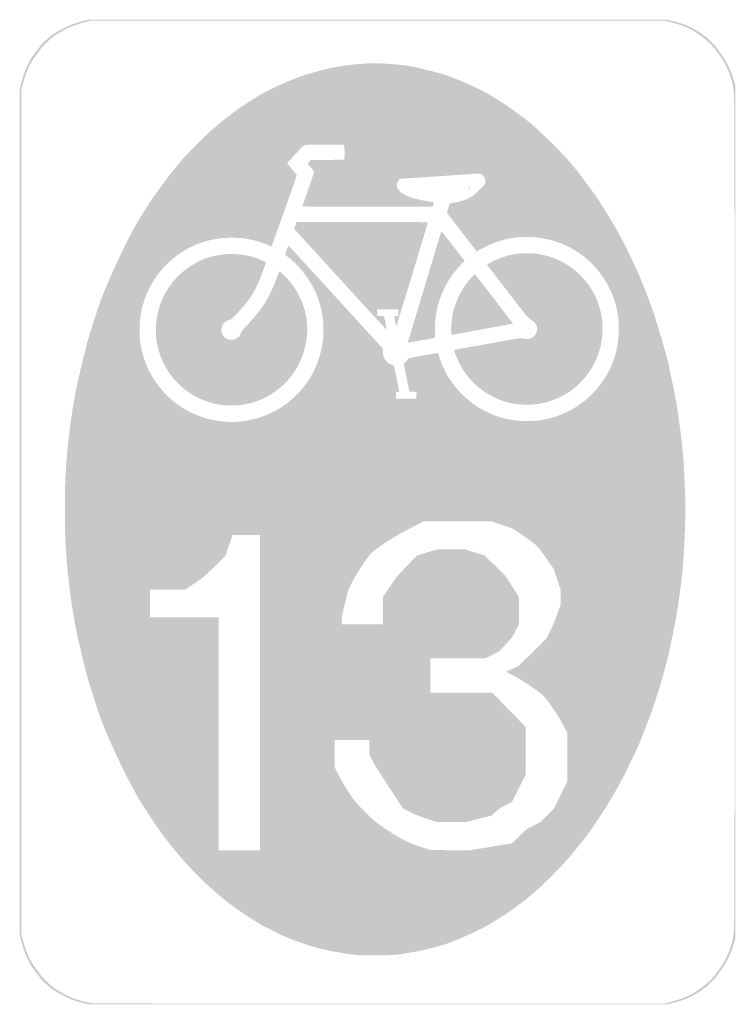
# Model space of a CAD drawing. Header units: inches. Extents: x -8.7 to 8.7, y -12 to 12.
import ezdxf

# ---------------------------------------------------------------- set-up
doc = ezdxf.new("R2010")
doc.units = ezdxf.units.IN
doc.header["$MEASUREMENT"] = 0

msp = doc.modelspace()

# ---------------------------------------------------------------- hatches: boundary and pattern name
h = msp.add_hatch(color=7)
edge = h.paths.add_edge_path()
edge.add_spline(control_points=[(-7.218, -11.959), (-7.408, -11.908), (-7.556, -11.849), (-7.706, -11.763), (-7.774, -11.725), (-7.845, -11.685), (-7.863, -11.676), (-7.915, -11.651), (-8.138, -11.464), (-8.172, -11.419), (-8.188, -11.397), (-8.248, -11.322), (-8.304, -11.252), (-8.486, -11.026), (-8.605, -10.777), (-8.683, -10.46)], knot_values=[0, 0, 0, 0, 1, 1, 1, 2, 2, 2, 3, 3, 3, 4, 4, 4, 5, 5, 5, 5], degree=3, periodic=0)
edge.add_line((-8.683, -10.46), (-8.724, -10.295))
edge.add_line((-8.724, -10.295), (-8.724, 0))
edge.add_line((-8.724, 0), (-8.724, 10.295))
edge.add_line((-8.724, 10.295), (-8.683, 10.46))
edge.add_spline(control_points=[(-8.683, 10.46), (-8.605, 10.777), (-8.486, 11.026), (-8.304, 11.252), (-8.248, 11.322), (-8.188, 11.397), (-8.172, 11.419), (-8.138, 11.464), (-7.915, 11.651), (-7.863, 11.676), (-7.845, 11.685), (-7.775, 11.724), (-7.707, 11.763), (-7.555, 11.849), (-7.381, 11.918), (-7.198, 11.964)], knot_values=[0, 0, 0, 0, 1, 1, 1, 2, 2, 2, 3, 3, 3, 4, 4, 4, 5, 5, 5, 5], degree=3, periodic=0)
edge.add_line((-7.198, 11.964), (-7.057, 12))
edge.add_line((-7.057, 12), (0.002, 12))
edge.add_line((0.002, 12), (7.062, 12))
edge.add_line((7.062, 12), (7.242, 11.953))
edge.add_spline(control_points=[(7.242, 11.953), (7.439, 11.901), (7.543, 11.862), (7.697, 11.78), (7.814, 11.717), (7.978, 11.605), (8.042, 11.544), (8.066, 11.521), (8.115, 11.473), (8.152, 11.438), (8.249, 11.344), (8.41, 11.126), (8.495, 10.973), (8.561, 10.855), (8.664, 10.612), (8.664, 10.577), (8.664, 10.569), (8.676, 10.529), (8.691, 10.487)], knot_values=[0, 0, 0, 0, 1, 1, 1, 2, 2, 2, 3, 3, 3, 4, 4, 4, 5, 5, 5, 6, 6, 6, 6], degree=3, periodic=0)
edge.add_line((8.691, 10.487), (8.718, 10.41))
edge.add_line((8.718, 10.41), (8.718, 0))
edge.add_line((8.718, 0), (8.718, -10.41))
edge.add_line((8.718, -10.41), (8.691, -10.487))
edge.add_spline(control_points=[(8.691, -10.487), (8.676, -10.529), (8.664, -10.569), (8.664, -10.577), (8.664, -10.612), (8.561, -10.855), (8.495, -10.973), (8.41, -11.126), (8.249, -11.344), (8.152, -11.438), (8.115, -11.473), (8.066, -11.521), (8.042, -11.544), (7.978, -11.605), (7.814, -11.717), (7.697, -11.78), (7.543, -11.862), (7.439, -11.901), (7.242, -11.953)], knot_values=[0, 0, 0, 0, 1, 1, 1, 2, 2, 2, 3, 3, 3, 4, 4, 4, 5, 5, 5, 6, 6, 6, 6], degree=3, periodic=0)
edge.add_line((7.242, -11.953), (7.062, -12))
edge.add_line((7.062, -12), (-0.006, -11.999))
edge.add_line((-0.006, -11.999), (-7.074, -11.998))
edge.add_line((-7.074, -11.998), (-7.218, -11.959))
edge = h.paths.add_edge_path(flags=0)
edge.add_spline(control_points=[(7.183, -11.931), (7.483, -11.848), (7.618, -11.787), (7.836, -11.638), (8.008, -11.521), (8.161, -11.373), (8.288, -11.201), (8.518, -10.89), (8.635, -10.607), (8.681, -10.254), (8.698, -10.126), (8.7, -9.079), (8.7, 0), (8.7, 9.079), (8.698, 10.126), (8.681, 10.254), (8.635, 10.607), (8.518, 10.89), (8.288, 11.201), (8.161, 11.373), (8.008, 11.521), (7.836, 11.638), (7.615, 11.79), (7.474, 11.853), (7.183, 11.929)], knot_values=[0, 0, 0, 0, 1, 1, 1, 2, 2, 2, 3, 3, 3, 4, 4, 4, 5, 5, 5, 6, 6, 6, 7, 7, 7, 8, 8, 8, 8], degree=3, periodic=0)
edge.add_line((7.183, 11.929), (7.002, 11.976))
edge.add_line((7.002, 11.976), (0.002, 11.976))
edge.add_line((0.002, 11.976), (-6.997, 11.976))
edge.add_line((-6.997, 11.976), (-7.14, 11.94))
edge.add_spline(control_points=[(-7.14, 11.94), (-7.39, 11.877), (-7.635, 11.77), (-7.836, 11.636), (-7.941, 11.566), (-8.1, 11.425), (-8.166, 11.344), (-8.441, 11.007), (-8.547, 10.808), (-8.643, 10.449)], knot_values=[0, 0, 0, 0, 1, 1, 1, 2, 2, 2, 3, 3, 3, 3], degree=3, periodic=0)
edge.add_line((-8.643, 10.449), (-8.682, 10.302))
edge.add_line((-8.682, 10.302), (-8.682, 0))
edge.add_line((-8.682, 0), (-8.682, -10.302))
edge.add_line((-8.682, -10.302), (-8.643, -10.449))
edge.add_spline(control_points=[(-8.643, -10.449), (-8.547, -10.808), (-8.441, -11.007), (-8.166, -11.344), (-8.1, -11.425), (-7.941, -11.566), (-7.836, -11.636), (-7.55, -11.827), (-7.182, -11.96), (-6.9, -11.976), (-6.824, -11.98), (-3.665, -11.983), (0.12, -11.983)], knot_values=[0, 0, 0, 0, 1, 1, 1, 2, 2, 2, 3, 3, 3, 4, 4, 4, 4], degree=3, periodic=0)
edge.add_line((0.12, -11.983), (7.002, -11.982))
edge.add_line((7.002, -11.982), (7.183, -11.931))
h = msp.add_hatch(color=7)
edge = h.paths.add_edge_path()
edge.add_spline(control_points=[(-0.42, -10.805), (-0.549, -10.796), (-0.823, -10.761), (-0.888, -10.746), (-0.924, -10.737), (-0.989, -10.726), (-1.032, -10.722), (-1.119, -10.713), (-1.506, -10.617), (-1.716, -10.552), (-1.977, -10.472), (-2.415, -10.29), (-2.577, -10.195), (-2.616, -10.172), (-2.676, -10.142), (-2.711, -10.128), (-2.746, -10.115), (-2.827, -10.07), (-2.892, -10.029), (-2.958, -9.988), (-3.066, -9.919), (-3.134, -9.877), (-3.405, -9.708), (-3.73, -9.465), (-3.952, -9.264), (-3.993, -9.227), (-4.064, -9.165), (-4.11, -9.126), (-4.227, -9.028), (-4.639, -8.608), (-4.748, -8.478), (-4.797, -8.419), (-4.863, -8.341), (-4.894, -8.304), (-5.046, -8.127), (-5.308, -7.783), (-5.424, -7.608), (-5.467, -7.543), (-5.551, -7.417), (-5.61, -7.327), (-5.807, -7.03), (-5.923, -6.826), (-6.164, -6.348), (-6.396, -5.889), (-6.655, -5.303), (-6.772, -4.974), (-6.828, -4.816), (-6.995, -4.296), (-7.055, -4.092), (-7.139, -3.812), (-7.348, -2.915), (-7.385, -2.682), (-7.396, -2.616), (-7.423, -2.449), (-7.445, -2.31), (-7.468, -2.171), (-7.495, -1.985), (-7.505, -1.896), (-7.515, -1.807), (-7.534, -1.637), (-7.547, -1.518), (-7.561, -1.399), (-7.577, -1.213), (-7.584, -1.104), (-7.591, -0.995), (-7.602, -0.828), (-7.609, -0.732), (-7.625, -0.506), (-7.625, 0.627), (-7.609, 0.852), (-7.602, 0.948), (-7.591, 1.115), (-7.584, 1.224), (-7.573, 1.406), (-7.551, 1.624), (-7.505, 2.016), (-7.489, 2.155), (-7.446, 2.436), (-7.374, 2.868), (-7.335, 3.097), (-7.121, 3.99), (-7.037, 4.272), (-7.001, 4.394), (-6.945, 4.572), (-6.912, 4.668), (-6.88, 4.764), (-6.835, 4.901), (-6.812, 4.974), (-6.675, 5.412), (-6.187, 6.483), (-5.885, 7.009), (-5.72, 7.297), (-5.466, 7.685), (-5.319, 7.877), (-5.294, 7.909), (-5.261, 7.956), (-5.244, 7.981), (-5.192, 8.059), (-5.109, 8.17), (-5.03, 8.265), (-4.988, 8.316), (-4.921, 8.398), (-4.882, 8.447), (-4.843, 8.495), (-4.772, 8.579), (-4.724, 8.633), (-4.604, 8.768), (-4.104, 9.266), (-4.033, 9.321), (-4, 9.346), (-3.927, 9.408), (-3.87, 9.459), (-3.812, 9.51), (-3.73, 9.577), (-3.686, 9.608), (-3.642, 9.639), (-3.582, 9.684), (-3.552, 9.708), (-3.459, 9.783), (-3.215, 9.954), (-3.102, 10.023), (-3.043, 10.059), (-2.948, 10.117), (-2.892, 10.151), (-2.641, 10.306), (-2.042, 10.572), (-1.716, 10.672), (-1.576, 10.716), (-1.153, 10.823), (-1.032, 10.847), (-0.885, 10.875), (-0.497, 10.919), (-0.282, 10.932), (0.043, 10.951), (0.541, 10.915), (0.894, 10.848), (1.004, 10.827), (1.556, 10.685), (1.644, 10.656), (1.808, 10.6), (2.176, 10.45), (2.347, 10.368), (2.57, 10.262), (2.619, 10.236), (2.754, 10.154), (2.813, 10.118), (2.91, 10.059), (2.969, 10.023), (3.068, 9.963), (3.34, 9.771), (3.57, 9.6), (3.873, 9.375), (4.521, 8.743), (4.758, 8.442), (4.784, 8.409), (4.839, 8.341), (4.881, 8.291), (4.923, 8.24), (4.972, 8.177), (4.989, 8.151), (5.007, 8.124), (5.071, 8.037), (5.13, 7.957), (5.189, 7.878), (5.262, 7.78), (5.292, 7.74), (5.365, 7.64), (5.692, 7.12), (5.766, 6.984), (5.799, 6.924), (5.863, 6.809), (5.909, 6.729), (5.989, 6.587), (6.086, 6.391), (6.279, 5.982), (6.372, 5.786), (6.553, 5.337), (6.653, 5.058), (6.684, 4.972), (6.714, 4.889), (6.721, 4.873), (6.745, 4.817), (7.021, 3.885), (7.061, 3.723), (7.084, 3.632), (7.114, 3.496), (7.128, 3.42), (7.142, 3.344), (7.166, 3.231), (7.182, 3.168), (7.262, 2.847), (7.395, 1.957), (7.439, 1.449), (7.472, 1.074), (7.5, 0.434), (7.5, 0.06), (7.5, -0.285), (7.473, -0.945), (7.446, -1.26), (7.396, -1.833), (7.286, -2.581), (7.188, -3.012), (7.169, -3.095), (7.142, -3.224), (7.128, -3.3), (7.051, -3.716), (6.743, -4.736), (6.561, -5.178), (6.529, -5.257), (6.479, -5.384), (6.45, -5.46), (6.383, -5.638), (6.384, -5.636), (6.278, -5.862), (5.94, -6.587), (5.722, -6.971), (5.275, -7.639), (5.152, -7.823), (4.868, -8.186), (4.637, -8.456), (4.491, -8.625), (4.118, -9.005), (3.943, -9.162), (3.631, -9.441), (3.315, -9.682), (3.013, -9.87), (2.939, -9.916), (2.83, -9.985), (2.77, -10.022), (2.544, -10.165), (1.976, -10.424), (1.644, -10.536), (1.481, -10.59), (1.021, -10.705), (0.896, -10.722), (0.825, -10.732), (0.761, -10.743), (0.755, -10.746), (0.749, -10.75), (0.667, -10.764), (0.573, -10.777), (0.44, -10.795), (0.318, -10.802), (0.024, -10.805), (-0.184, -10.807), (-0.384, -10.807), (-0.42, -10.805)], knot_values=[0, 0, 0, 0, 1, 1, 1, 2, 2, 2, 3, 3, 3, 4, 4, 4, 5, 5, 5, 6, 6, 6, 7, 7, 7, 8, 8, 8, 9, 9, 9, 10, 10, 10, 11, 11, 11, 12, 12, 12, 13, 13, 13, 14, 14, 14, 15, 15, 15, 16, 16, 16, 17, 17, 17, 18, 18, 18, 19, 19, 19, 20, 20, 20, 21, 21, 21, 22, 22, 22, 23, 23, 23, 24, 24, 24, 25, 25, 25, 26, 26, 26, 27, 27, 27, 28, 28, 28, 29, 29, 29, 30, 30, 30, 31, 31, 31, 32, 32, 32, 33, 33, 33, 34, 34, 34, 35, 35, 35, 36, 36, 36, 37, 37, 37, 38, 38, 38, 39, 39, 39, 40, 40, 40, 41, 41, 41, 42, 42, 42, 43, 43, 43, 44, 44, 44, 45, 45, 45, 46, 46, 46, 47, 47, 47, 48, 48, 48, 49, 49, 49, 50, 50, 50, 51, 51, 51, 52, 52, 52, 53, 53, 53, 54, 54, 54, 55, 55, 55, 56, 56, 56, 57, 57, 57, 58, 58, 58, 59, 59, 59, 60, 60, 60, 61, 61, 61, 62, 62, 62, 63, 63, 63, 64, 64, 64, 65, 65, 65, 66, 66, 66, 67, 67, 67, 68, 68, 68, 69, 69, 69, 70, 70, 70, 71, 71, 71, 72, 72, 72, 73, 73, 73, 74, 74, 74, 75, 75, 75, 76, 76, 76, 77, 77, 77, 78, 78, 78, 79, 79, 79, 80, 80, 80, 81, 81, 81, 82, 82, 82, 82], degree=3, periodic=0)
edge = h.paths.add_edge_path(flags=0)
edge.add_line((-2.868, -4.404), (-2.868, -0.564))
edge.add_line((-2.868, -0.564), (-3.203, -0.564))
edge.add_line((-3.203, -0.564), (-3.537, -0.564))
edge.add_line((-3.537, -0.564), (-3.623, -0.814))
edge.add_line((-3.623, -0.814), (-3.709, -1.064))
edge.add_line((-3.709, -1.064), (-3.964, -1.318))
edge.add_spline(control_points=[(-3.964, -1.318), (-4.208, -1.561), (-4.228, -1.578), (-4.457, -1.734)], knot_values=[0, 0, 0, 0, 1, 1, 1, 1], degree=3, periodic=0)
edge.add_line((-4.457, -1.734), (-4.696, -1.896))
edge.add_line((-4.696, -1.896), (-5.12, -1.896))
edge.add_line((-5.12, -1.896), (-5.544, -1.896))
edge.add_line((-5.544, -1.896), (-5.544, -2.232))
edge.add_line((-5.544, -2.232), (-5.544, -2.568))
edge.add_line((-5.544, -2.568), (-4.71, -2.568))
edge.add_line((-4.71, -2.568), (-3.876, -2.568))
edge.add_line((-3.876, -2.568), (-3.876, -5.406))
edge.add_line((-3.876, -5.406), (-3.876, -8.244))
edge.add_line((-3.876, -8.244), (-3.372, -8.244))
edge.add_line((-3.372, -8.244), (-2.868, -8.244))
edge.add_line((-2.868, -8.244), (-2.868, -4.404))
edge = h.paths.add_edge_path(flags=0)
edge.add_line((2.766, -8.159), (3.282, -8.072))
edge.add_line((3.282, -8.072), (3.456, -7.901))
edge.add_spline(control_points=[(3.456, -7.901), (3.629, -7.731), (3.631, -7.73), (3.798, -7.646)], knot_values=[0, 0, 0, 0, 1, 1, 1, 1], degree=3, periodic=0)
edge.add_line((3.798, -7.646), (3.966, -7.562))
edge.add_line((3.966, -7.562), (4.13, -7.396))
edge.add_line((4.13, -7.396), (4.294, -7.23))
edge.add_line((4.294, -7.23), (4.457, -6.903))
edge.add_line((4.457, -6.903), (4.62, -6.576))
edge.add_line((4.62, -6.576), (4.62, -5.982))
edge.add_line((4.62, -5.982), (4.62, -5.388))
edge.add_line((4.62, -5.388), (4.535, -5.219))
edge.add_spline(control_points=[(4.535, -5.219), (4.422, -4.992), (4.146, -4.581), (4.036, -4.474), (3.933, -4.374), (3.531, -4.105), (3.303, -3.983)], knot_values=[0, 0, 0, 0, 1, 1, 1, 2, 2, 2, 2], degree=3, periodic=0)
edge.add_line((3.303, -3.983), (3.131, -3.892))
edge.add_line((3.131, -3.892), (3.285, -3.822))
edge.add_line((3.285, -3.822), (3.438, -3.751))
edge.add_line((3.438, -3.751), (3.778, -3.415))
edge.add_line((3.778, -3.415), (4.118, -3.078))
edge.add_line((4.118, -3.078), (4.208, -2.899))
edge.add_spline(control_points=[(4.208, -2.899), (4.265, -2.786), (4.329, -2.631), (4.381, -2.481)], knot_values=[0, 0, 0, 0, 1, 1, 1, 1], degree=3, periodic=0)
edge.add_line((4.381, -2.481), (4.464, -2.242))
edge.add_line((4.464, -2.242), (4.464, -2.072))
edge.add_line((4.464, -2.072), (4.464, -1.902))
edge.add_line((4.464, -1.902), (4.38, -1.649))
edge.add_line((4.38, -1.649), (4.296, -1.397))
edge.add_line((4.296, -1.397), (4.132, -1.157))
edge.add_spline(control_points=[(4.132, -1.157), (4.043, -1.026), (3.933, -0.881), (3.89, -0.836), (3.834, -0.778), (3.732, -0.701), (3.546, -0.577)], knot_values=[0, 0, 0, 0, 1, 1, 1, 2, 2, 2, 2], degree=3, periodic=0)
edge.add_line((3.546, -0.577), (3.282, -0.4))
edge.add_line((3.282, -0.4), (3.03, -0.314))
edge.add_line((3.03, -0.314), (2.778, -0.228))
edge.add_line((2.778, -0.228), (1.951, -0.228))
edge.add_line((1.951, -0.228), (1.125, -0.228))
edge.add_line((1.125, -0.228), (0.793, -0.398))
edge.add_spline(control_points=[(0.793, -0.398), (0.438, -0.58), (0.04, -0.831), (-0.125, -0.977), (-0.235, -1.074), (-0.5, -1.468), (-0.63, -1.728), (-0.72, -1.907), (-0.722, -1.915), (-0.799, -2.234), (-0.858, -2.481), (-0.876, -2.58), (-0.876, -2.647)], knot_values=[0, 0, 0, 0, 1, 1, 1, 2, 2, 2, 3, 3, 3, 4, 4, 4, 4], degree=3, periodic=0)
edge.add_line((-0.876, -2.647), (-0.876, -2.736))
edge.add_line((-0.876, -2.736), (-0.372, -2.736))
edge.add_line((-0.372, -2.736), (0.132, -2.736))
edge.add_line((0.132, -2.736), (0.132, -2.403))
edge.add_line((0.132, -2.403), (0.132, -2.07))
edge.add_line((0.132, -2.07), (0.296, -1.824))
edge.add_spline(control_points=[(0.296, -1.824), (0.451, -1.591), (0.473, -1.564), (0.709, -1.32)], knot_values=[0, 0, 0, 0, 1, 1, 1, 1], degree=3, periodic=0)
edge.add_line((0.709, -1.32), (0.957, -1.062))
edge.add_line((0.957, -1.062), (1.203, -0.987))
edge.add_line((1.203, -0.987), (1.448, -0.912))
edge.add_line((1.448, -0.912), (1.788, -0.912))
edge.add_line((1.788, -0.912), (2.129, -0.912))
edge.add_line((2.129, -0.912), (2.369, -0.985))
edge.add_line((2.369, -0.985), (2.61, -1.058))
edge.add_line((2.61, -1.058), (2.865, -1.312))
edge.add_line((2.865, -1.312), (3.121, -1.566))
edge.add_line((3.121, -1.566), (3.282, -1.818))
edge.add_line((3.282, -1.818), (3.444, -2.07))
edge.add_line((3.444, -2.07), (3.444, -2.403))
edge.add_line((3.444, -2.403), (3.444, -2.736))
edge.add_line((3.444, -2.736), (3.364, -2.895))
edge.add_spline(control_points=[(3.364, -2.895), (3.288, -3.047), (3.278, -3.061), (3.122, -3.226)], knot_values=[0, 0, 0, 0, 1, 1, 1, 1], degree=3, periodic=0)
edge.add_line((3.122, -3.226), (2.959, -3.399))
edge.add_line((2.959, -3.399), (2.793, -3.481))
edge.add_line((2.793, -3.481), (2.628, -3.564))
edge.add_line((2.628, -3.564), (1.956, -3.564))
edge.add_line((1.956, -3.564), (1.284, -3.564))
edge.add_line((1.284, -3.564), (1.284, -3.984))
edge.add_line((1.284, -3.984), (1.284, -4.404))
edge.add_line((1.284, -4.404), (2.039, -4.404))
edge.add_line((2.039, -4.404), (2.793, -4.404))
edge.add_line((2.793, -4.404), (3.203, -4.823))
edge.add_line((3.203, -4.823), (3.612, -5.241))
edge.add_line((3.612, -5.241), (3.612, -5.819))
edge.add_line((3.612, -5.819), (3.612, -6.396))
edge.add_line((3.612, -6.396), (3.445, -6.729))
edge.add_line((3.445, -6.729), (3.278, -7.062))
edge.add_line((3.278, -7.062), (3.118, -7.145))
edge.add_spline(control_points=[(3.118, -7.145), (2.987, -7.212), (2.941, -7.243), (2.868, -7.314)], knot_values=[0, 0, 0, 0, 1, 1, 1, 1], degree=3, periodic=0)
edge.add_line((2.868, -7.314), (2.778, -7.401))
edge.add_line((2.778, -7.401), (2.457, -7.48))
edge.add_line((2.457, -7.48), (2.136, -7.56))
edge.add_line((2.136, -7.56), (1.791, -7.56))
edge.add_line((1.791, -7.56), (1.445, -7.56))
edge.add_line((1.445, -7.56), (1.2, -7.478))
edge.add_spline(control_points=[(1.2, -7.478), (1.041, -7.425), (0.895, -7.366), (0.788, -7.313)], knot_values=[0, 0, 0, 0, 1, 1, 1, 1], degree=3, periodic=0)
edge.add_line((0.788, -7.313), (0.623, -7.23))
edge.add_line((0.623, -7.23), (0.283, -6.714))
edge.add_spline(control_points=[(0.283, -6.714), (0.068, -6.389), (-0.085, -6.144), (-0.131, -6.051)], knot_values=[0, 0, 0, 0, 1, 1, 1, 1], degree=3, periodic=0)
edge.add_line((-0.131, -6.051), (-0.204, -5.904))
edge.add_line((-0.204, -5.904), (-0.204, -5.73))
edge.add_line((-0.204, -5.73), (-0.204, -5.556))
edge.add_line((-0.204, -5.556), (-0.624, -5.556))
edge.add_line((-0.624, -5.556), (-1.044, -5.556))
edge.add_line((-1.044, -5.556), (-1.044, -5.892))
edge.add_line((-1.044, -5.892), (-1.044, -6.228))
edge.add_line((-1.044, -6.228), (-0.955, -6.407))
edge.add_spline(control_points=[(-0.955, -6.407), (-0.906, -6.505), (-0.797, -6.689), (-0.714, -6.817), (-0.566, -7.044), (-0.556, -7.056), (-0.314, -7.3), (-0.067, -7.549), (-0.065, -7.551), (0.198, -7.727), (0.561, -7.97), (0.709, -8.046), (1.03, -8.154)], knot_values=[0, 0, 0, 0, 1, 1, 1, 2, 2, 2, 3, 3, 3, 4, 4, 4, 4], degree=3, periodic=0)
edge.add_line((1.03, -8.154), (1.29, -8.242))
edge.add_line((1.29, -8.242), (1.77, -8.243))
edge.add_line((1.77, -8.243), (2.25, -8.245))
edge.add_line((2.25, -8.245), (2.766, -8.159))
edge = h.paths.add_edge_path(flags=0)
edge.add_spline(control_points=[(-3.261, 2.215), (-2.424, 2.33), (-1.725, 2.9), (-1.446, 3.694), (-1.244, 4.268), (-1.284, 4.908), (-1.556, 5.451), (-1.696, 5.731), (-1.955, 6.048), (-2.179, 6.212), (-2.222, 6.243), (-2.255, 6.275), (-2.252, 6.282), (-2.25, 6.288), (-2.233, 6.339), (-2.214, 6.393), (-2.195, 6.448), (-2.175, 6.491), (-2.17, 6.489), (-2.165, 6.487), (-1.646, 5.923), (-1.017, 5.236)], knot_values=[0, 0, 0, 0, 1, 1, 1, 2, 2, 2, 3, 3, 3, 4, 4, 4, 5, 5, 5, 6, 6, 6, 7, 7, 7, 7], degree=3, periodic=0)
edge.add_line((-1.017, 5.236), (0.126, 3.985))
edge.add_line((0.126, 3.985), (0.126, 3.904))
edge.add_spline(control_points=[(0.126, 3.904), (0.126, 3.757), (0.207, 3.64), (0.342, 3.589)], knot_values=[0, 0, 0, 0, 1, 1, 1, 1], degree=3, periodic=0)
edge.add_line((0.342, 3.589), (0.402, 3.567))
edge.add_line((0.402, 3.567), (0.464, 3.256))
edge.add_spline(control_points=[(0.464, 3.256), (0.499, 3.086), (0.527, 2.942), (0.527, 2.937), (0.528, 2.932), (0.509, 2.928), (0.486, 2.928)], knot_values=[0, 0, 0, 0, 1, 1, 1, 2, 2, 2, 2], degree=3, periodic=0)
edge.add_line((0.486, 2.928), (0.444, 2.928))
edge.add_line((0.444, 2.928), (0.444, 2.844))
edge.add_line((0.444, 2.844), (0.444, 2.76))
edge.add_line((0.444, 2.76), (0.693, 2.763))
edge.add_line((0.693, 2.763), (0.942, 2.766))
edge.add_line((0.942, 2.766), (0.946, 2.846))
edge.add_line((0.946, 2.846), (0.949, 2.927))
edge.add_line((0.949, 2.927), (0.862, 2.93))
edge.add_line((0.862, 2.93), (0.774, 2.934))
edge.add_line((0.774, 2.934), (0.705, 3.274))
edge.add_line((0.705, 3.274), (0.637, 3.614))
edge.add_line((0.637, 3.614), (0.682, 3.658))
edge.add_spline(control_points=[(0.682, 3.658), (0.707, 3.682), (0.735, 3.714), (0.744, 3.728), (0.76, 3.75), (0.808, 3.761), (1.113, 3.816), (1.307, 3.851), (1.466, 3.877), (1.468, 3.875), (1.47, 3.872), (1.492, 3.808), (1.517, 3.732), (1.753, 3.025), (2.359, 2.466), (3.09, 2.281), (3.349, 2.216), (3.714, 2.197), (3.969, 2.237), (4.448, 2.311), (4.88, 2.529), (5.218, 2.867), (5.65, 3.299), (5.88, 3.854), (5.88, 4.464), (5.88, 5.125), (5.606, 5.722), (5.1, 6.166), (4.56, 6.638), (3.787, 6.819), (3.078, 6.638), (2.887, 6.589), (2.659, 6.493), (2.477, 6.385)], knot_values=[0, 0, 0, 0, 1, 1, 1, 2, 2, 2, 3, 3, 3, 4, 4, 4, 5, 5, 5, 6, 6, 6, 7, 7, 7, 8, 8, 8, 9, 9, 9, 10, 10, 10, 11, 11, 11, 11], degree=3, periodic=0)
edge.add_line((2.477, 6.385), (2.416, 6.349))
edge.add_line((2.416, 6.349), (2.057, 6.813))
edge.add_spline(control_points=[(2.057, 6.813), (1.86, 7.068), (1.696, 7.284), (1.694, 7.292), (1.691, 7.305), (1.748, 7.511), (1.758, 7.521), (1.759, 7.523), (1.795, 7.53), (1.837, 7.536), (1.999, 7.561), (2.169, 7.612), (2.25, 7.662), (2.329, 7.709), (2.374, 7.747), (2.511, 7.881), (2.602, 7.971), (2.616, 7.99), (2.623, 8.036), (2.635, 8.114), (2.605, 8.182), (2.542, 8.223), (2.503, 8.248), (2.482, 8.254), (2.449, 8.25), (2.41, 8.244), (0.603, 8.124), (0.559, 8.124), (0.549, 8.124), (0.524, 8.102), (0.504, 8.074), (0.45, 7.999), (0.453, 7.929), (0.514, 7.852), (0.574, 7.777), (0.578, 7.773), (0.691, 7.719), (0.801, 7.665), (0.87, 7.643), (1.038, 7.609), (1.239, 7.567), (1.284, 7.56), (1.327, 7.56), (1.372, 7.56), (1.374, 7.554), (1.354, 7.486)], knot_values=[0, 0, 0, 0, 1, 1, 1, 2, 2, 2, 3, 3, 3, 4, 4, 4, 5, 5, 5, 6, 6, 6, 7, 7, 7, 8, 8, 8, 9, 9, 9, 10, 10, 10, 11, 11, 11, 12, 12, 12, 13, 13, 13, 14, 14, 14, 15, 15, 15, 15], degree=3, periodic=0)
edge.add_line((1.354, 7.486), (1.34, 7.44))
edge.add_line((1.34, 7.44), (-0.248, 7.44))
edge.add_spline(control_points=[(-0.248, 7.44), (-1.16, 7.44), (-1.836, 7.445), (-1.836, 7.451), (-1.836, 7.456), (-1.771, 7.643), (-1.692, 7.866), (-1.613, 8.089), (-1.548, 8.277), (-1.548, 8.286), (-1.548, 8.294), (-1.583, 8.341), (-1.626, 8.392), (-1.669, 8.442), (-1.704, 8.488), (-1.704, 8.493), (-1.704, 8.499), (-1.686, 8.52), (-1.665, 8.541)], knot_values=[0, 0, 0, 0, 1, 1, 1, 2, 2, 2, 3, 3, 3, 4, 4, 4, 5, 5, 5, 6, 6, 6, 6], degree=3, periodic=0)
edge.add_line((-1.665, 8.541), (-1.625, 8.58))
edge.add_line((-1.625, 8.58), (-1.218, 8.583))
edge.add_line((-1.218, 8.583), (-0.81, 8.586))
edge.add_line((-0.81, 8.586), (-0.806, 8.688))
edge.add_spline(control_points=[(-0.806, 8.688), (-0.804, 8.744), (-0.806, 8.828), (-0.81, 8.874)], knot_values=[0, 0, 0, 0, 1, 1, 1, 1], degree=3, periodic=0)
edge.add_line((-0.81, 8.874), (-0.817, 8.958))
edge.add_line((-0.817, 8.958), (-1.288, 8.955))
edge.add_spline(control_points=[(-1.288, 8.955), (-1.546, 8.953), (-1.769, 8.949), (-1.782, 8.946), (-1.796, 8.943), (-1.871, 8.869), (-1.95, 8.782), (-2.029, 8.695), (-2.119, 8.596), (-2.15, 8.562)], knot_values=[0, 0, 0, 0, 1, 1, 1, 2, 2, 2, 3, 3, 3, 3], degree=3, periodic=0)
edge.add_line((-2.15, 8.562), (-2.207, 8.5))
edge.add_line((-2.207, 8.5), (-2.087, 8.358))
edge.add_spline(control_points=[(-2.087, 8.358), (-2.012, 8.271), (-1.968, 8.209), (-1.971, 8.197), (-1.981, 8.164), (-2.582, 6.474), (-2.586, 6.47), (-2.588, 6.468), (-2.612, 6.478), (-2.639, 6.491), (-2.666, 6.505), (-2.741, 6.535), (-2.805, 6.558), (-3.066, 6.65), (-3.28, 6.686), (-3.564, 6.686), (-4.271, 6.686), (-4.92, 6.364), (-5.35, 5.798), (-5.576, 5.502), (-5.725, 5.144), (-5.785, 4.752), (-5.806, 4.62), (-5.806, 4.273), (-5.786, 4.134), (-5.677, 3.39), (-5.221, 2.758), (-4.554, 2.427), (-4.165, 2.234), (-3.689, 2.156), (-3.261, 2.215)], knot_values=[0, 0, 0, 0, 1, 1, 1, 2, 2, 2, 3, 3, 3, 4, 4, 4, 5, 5, 5, 6, 6, 6, 7, 7, 7, 8, 8, 8, 9, 9, 9, 10, 10, 10, 10], degree=3, periodic=0)
h = msp.add_hatch(color=7)
edge = h.paths.add_edge_path()
edge.add_spline(control_points=[(2.245, 7.903), (2.246, 7.917), (2.248, 7.92), (2.252, 7.91), (2.256, 7.902), (2.255, 7.891), (2.251, 7.887), (2.247, 7.883), (2.244, 7.89), (2.245, 7.903)], knot_values=[0, 0, 0, 0, 1, 1, 1, 2, 2, 2, 3, 3, 3, 3], degree=3, periodic=0)
h = msp.add_hatch(color=7)
edge = h.paths.add_edge_path()
edge.add_spline(control_points=[(-0.243, 4.941), (-1.088, 5.864), (-1.952, 6.81), (-1.992, 6.856)], knot_values=[0, 0, 0, 0, 1, 1, 1, 1], degree=3, periodic=0)
edge.add_line((-1.992, 6.856), (-2.033, 6.902))
edge.add_line((-2.033, 6.902), (-2.004, 6.985))
edge.add_line((-2.004, 6.985), (-1.976, 7.068))
edge.add_line((-1.976, 7.068), (-0.375, 7.068))
edge.add_spline(control_points=[(-0.375, 7.068), (1.145, 7.068), (1.227, 7.067), (1.221, 7.047), (1.17, 6.855), (0.461, 4.526), (0.455, 4.533), (0.447, 4.542), (0.408, 4.732), (0.408, 4.761), (0.408, 4.77), (0.426, 4.776), (0.456, 4.776)], knot_values=[0, 0, 0, 0, 1, 1, 1, 2, 2, 2, 3, 3, 3, 4, 4, 4, 4], degree=3, periodic=0)
edge.add_line((0.456, 4.776), (0.504, 4.776))
edge.add_line((0.504, 4.776), (0.504, 4.86))
edge.add_line((0.504, 4.86), (0.504, 4.944))
edge.add_line((0.504, 4.944), (0.245, 4.944))
edge.add_line((0.245, 4.944), (-0.013, 4.944))
edge.add_line((-0.013, 4.944), (-0.01, 4.863))
edge.add_line((-0.01, 4.863), (-0.006, 4.782))
edge.add_line((-0.006, 4.782), (0.075, 4.778))
edge.add_spline(control_points=[(0.075, 4.778), (0.147, 4.775), (0.156, 4.772), (0.162, 4.748), (0.18, 4.67), (0.224, 4.44), (0.221, 4.44), (0.218, 4.44), (0.01, 4.666), (-0.243, 4.941)], knot_values=[0, 0, 0, 0, 1, 1, 1, 2, 2, 2, 3, 3, 3, 3], degree=3, periodic=0)
h = msp.add_hatch(color=7)
edge = h.paths.add_edge_path()
edge.add_spline(control_points=[(0.744, 4.161), (0.75, 4.179), (0.931, 4.78), (1.146, 5.496), (1.361, 6.212), (1.541, 6.811), (1.546, 6.826), (1.554, 6.851), (1.588, 6.811), (1.837, 6.488)], knot_values=[0, 0, 0, 0, 1, 1, 1, 2, 2, 2, 3, 3, 3, 3], degree=3, periodic=0)
edge.add_line((1.837, 6.488), (2.12, 6.123))
edge.add_line((2.12, 6.123), (2.025, 6.022))
edge.add_spline(control_points=[(2.025, 6.022), (1.74, 5.722), (1.558, 5.39), (1.459, 4.994), (1.414, 4.812), (1.399, 4.678), (1.398, 4.454), (1.398, 4.257), (1.397, 4.247), (1.374, 4.241), (1.342, 4.234), (0.749, 4.128), (0.74, 4.128), (0.736, 4.128), (0.738, 4.143), (0.744, 4.161)], knot_values=[0, 0, 0, 0, 1, 1, 1, 2, 2, 2, 3, 3, 3, 4, 4, 4, 5, 5, 5, 5], degree=3, periodic=0)
h = msp.add_hatch(color=7)
edge = h.paths.add_edge_path()
edge.add_spline(control_points=[(-3.811, 2.61), (-4.229, 2.674), (-4.58, 2.849), (-4.867, 3.137), (-5.466, 3.739), (-5.578, 4.657), (-5.142, 5.395), (-4.937, 5.741), (-4.591, 6.029), (-4.203, 6.175), (-3.816, 6.32), (-3.347, 6.326), (-2.958, 6.19), (-2.855, 6.154), (-2.724, 6.094), (-2.724, 6.083), (-2.724, 6.078), (-2.748, 6.007), (-2.777, 5.926), (-2.955, 5.424), (-3.091, 5.197), (-3.419, 4.848), (-3.545, 4.715), (-3.567, 4.696), (-3.619, 4.682), (-3.739, 4.65), (-3.809, 4.56), (-3.808, 4.438), (-3.806, 4.155), (-3.411, 4.102), (-3.324, 4.374), (-3.313, 4.408), (-3.264, 4.469), (-3.154, 4.585), (-2.807, 4.951), (-2.62, 5.255), (-2.448, 5.736), (-2.423, 5.805), (-2.398, 5.863), (-2.391, 5.865), (-2.385, 5.867), (-2.33, 5.821), (-2.271, 5.762), (-1.972, 5.467), (-1.783, 5.085), (-1.727, 4.659), (-1.683, 4.325), (-1.763, 3.899), (-1.928, 3.588), (-2.027, 3.401), (-2.113, 3.285), (-2.267, 3.131), (-2.534, 2.865), (-2.869, 2.689), (-3.234, 2.622), (-3.383, 2.595), (-3.674, 2.589), (-3.811, 2.61)], knot_values=[0, 0, 0, 0, 1, 1, 1, 2, 2, 2, 3, 3, 3, 4, 4, 4, 5, 5, 5, 6, 6, 6, 7, 7, 7, 8, 8, 8, 9, 9, 9, 10, 10, 10, 11, 11, 11, 12, 12, 12, 13, 13, 13, 14, 14, 14, 15, 15, 15, 16, 16, 16, 17, 17, 17, 18, 18, 18, 19, 19, 19, 19], degree=3, periodic=0)
h = msp.add_hatch(color=7)
edge = h.paths.add_edge_path()
edge.add_spline(control_points=[(3.348, 2.634), (2.678, 2.748), (2.13, 3.202), (1.902, 3.833), (1.865, 3.935), (1.863, 3.947), (1.881, 3.953), (1.893, 3.956), (1.994, 3.975), (2.106, 3.995), (2.218, 4.015), (2.578, 4.08), (2.906, 4.139), (3.472, 4.242), (3.504, 4.247), (3.545, 4.23), (3.638, 4.191), (3.754, 4.219), (3.824, 4.299), (3.935, 4.426), (3.897, 4.604), (3.741, 4.686), (3.675, 4.72), (3.65, 4.75), (3.168, 5.375)], knot_values=[0, 0, 0, 0, 1, 1, 1, 2, 2, 2, 3, 3, 3, 4, 4, 4, 5, 5, 5, 6, 6, 6, 7, 7, 7, 8, 8, 8, 8], degree=3, periodic=0)
edge.add_line((3.168, 5.375), (2.664, 6.029))
edge.add_line((2.664, 6.029), (2.718, 6.062))
edge.add_spline(control_points=[(2.718, 6.062), (2.842, 6.14), (3.091, 6.236), (3.253, 6.269), (3.87, 6.395), (4.487, 6.215), (4.93, 5.78), (5.266, 5.452), (5.461, 5.014), (5.48, 4.546), (5.518, 3.657), (4.934, 2.876), (4.074, 2.665), (4.021, 2.653), (3.939, 2.636), (3.892, 2.629), (3.778, 2.612), (3.461, 2.615), (3.348, 2.634)], knot_values=[0, 0, 0, 0, 1, 1, 1, 2, 2, 2, 3, 3, 3, 4, 4, 4, 5, 5, 5, 6, 6, 6, 6], degree=3, periodic=0)
h = msp.add_hatch(color=7)
edge = h.paths.add_edge_path()
edge.add_spline(control_points=[(1.794, 4.37), (1.784, 4.436), (1.806, 4.709), (1.83, 4.832), (1.895, 5.152), (2.061, 5.472), (2.297, 5.73), (2.355, 5.794), (2.364, 5.8), (2.38, 5.784), (2.41, 5.752), (3.302, 4.594), (3.298, 4.59), (3.296, 4.589), (2.973, 4.529), (2.58, 4.459), (2.187, 4.388), (1.852, 4.327), (1.834, 4.324), (1.804, 4.318), (1.801, 4.321), (1.794, 4.37)], knot_values=[0, 0, 0, 0, 1, 1, 1, 2, 2, 2, 3, 3, 3, 4, 4, 4, 5, 5, 5, 6, 6, 6, 7, 7, 7, 7], degree=3, periodic=0)

doc.saveas('drawing.dxf')
